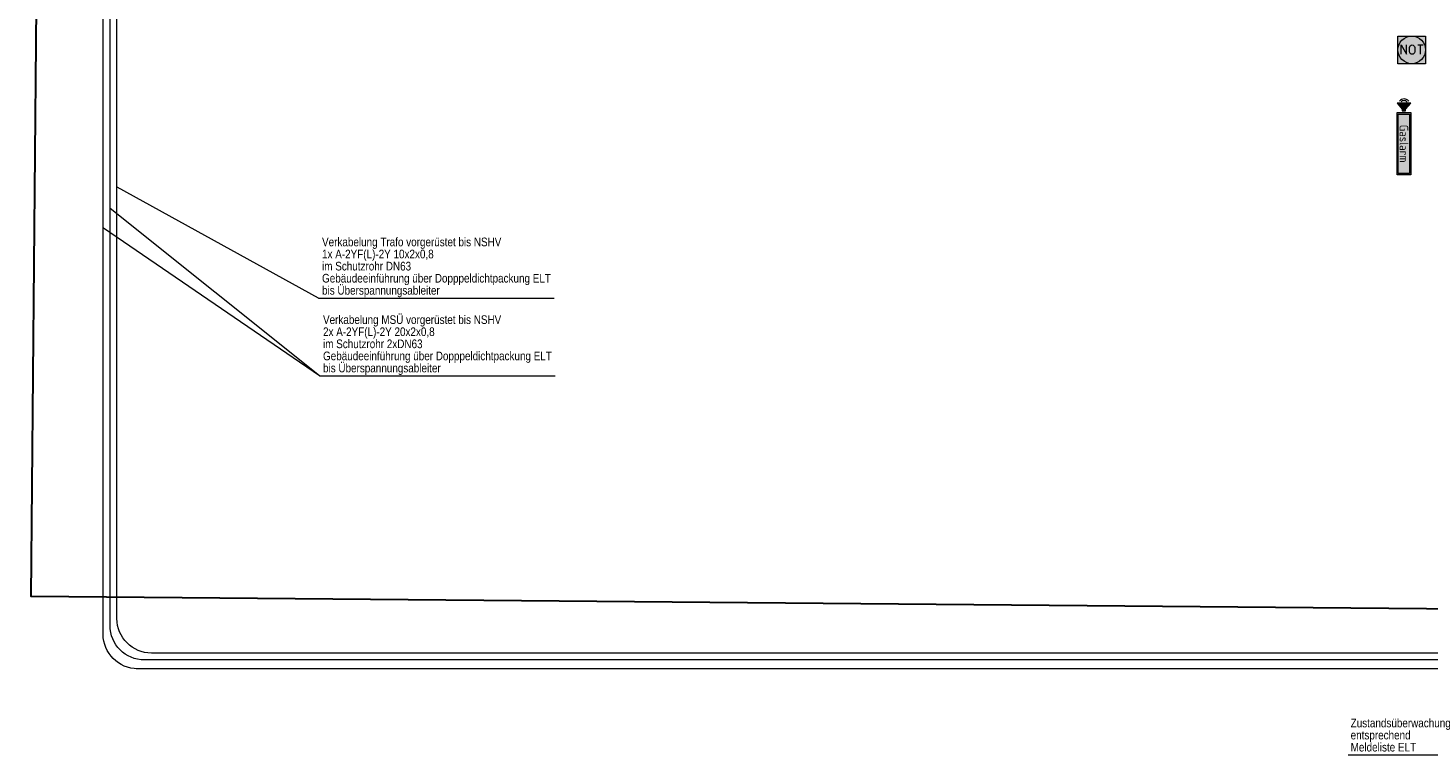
# Model space of a CAD drawing. Header units: metres. Extents: x -13.3 to 22.4, y -10.6 to 32.8.
# Tile 1 of 10: x -8.6 to 11.7, y -10.5 to 0.1. Entities that reach past the tile are written whole.
import ezdxf
from ezdxf.enums import TextEntityAlignment as Align

# ---------------------------------------------------------------- set-up
doc = ezdxf.new("R2010")
doc.units = ezdxf.units.M
doc.header["$MEASUREMENT"] = 0
doc.layers.add('INTERN_Bemerkung', color=6, linetype='Continuous', lineweight=30, plot=False)
for name, color, linetype, lineweight in [('TRI_CONNPTS', 7, 'Continuous', 0), ('TRI_H3D', 7, 'Continuous', 0), ('ZWP_480_DPL_04', 5, 'Continuous', 0), ('ZWP_480_SYM_E0_2D', 7, 'Continuous', 0), ('ZWP_480_SYM_E0_3D', 7, 'Continuous', 0), ('ZWP_480_SYM_GREEN', 96, 'Continuous', 13), ('ZWP_480_TEXT_1_50_TOP', 7, 'Continuous', 0)]:
    doc.layers.add(name, color=color, linetype=linetype, lineweight=lineweight)
doc.layers.get('TRI_CONNPTS').off()
doc.layers.get('TRI_H3D').off()
doc.styles.add('ZWP_1 200', font='ARIALN.TTF', dxfattribs={"height": 0.5})
doc.styles.add('ZWP_1 50', font='ARIALN.TTF', dxfattribs={"height": 0.125})

# ---------------------------------------------------------------- blocks, each defined once
blk = doc.blocks.new('*U30')
at = {"color": 96, "linetype": 'Continuous', "lineweight": 13}
for p, q in [((-0.038, -0.03), (-0.038, 0.03)), ((0.037, 0.03), (0.037, -0.03))]:
    blk.add_line(p, q, dxfattribs=at)
at = {"color": 96, "linetype": 'Continuous', "lineweight": 13, "extrusion": (0, 0, -1)}
for centre, start, end in [((0, 0.03), 0, 180), ((0, -0.03), 180, 0)]:
    blk.add_arc(centre, 0.0375, start, end, dxfattribs=at)
blk = doc.blocks.new('*U31')
at = {"color": 96, "linetype": 'Continuous', "lineweight": 13}
for p, q in [((-0.038, 0.068), (0.037, 0.068)), ((0, -0.067), (0, 0.068))]:
    blk.add_line(p, q, dxfattribs=at)
blk = doc.blocks.new('ZWP_480_Taster_Not-Aus_1_1')
at = {"color": 96, "lineweight": 13, "flags": 128}
blk.add_lwpolyline([(-0.2, 0.2), (0.2, 0.2), (0.2, -0.2), (-0.2, -0.2)], close=True, dxfattribs=at)
at = {"color": 96, "linetype": 'Continuous', "lineweight": 13, "flags": 128}
blk.add_lwpolyline([(-0.152, -0.063), (-0.152, 0.072), (-0.077, -0.063), (-0.077, 0.072)], dxfattribs=at)
at = {"color": 96, "lineweight": 13}
blk.add_circle((0, 0), 0.2, dxfattribs=at)
at = {"color": 254, "lineweight": 13, "extrusion": (0, 0, -1)}
blk.add_solid([(0.2, 0.2), (-0.2, 0.2), (0.2, -0.2), (-0.2, -0.2)], dxfattribs=at)
at = {"color": 96, "linetype": 'Continuous', "lineweight": 13}
for name, p in [('*U30', (0.006, 0.004)), ('*U31', (0.126, 0.004))]:
    blk.add_blockref(name, p, dxfattribs=at)
blk = doc.blocks.new('ZWP_480_Taster_Not-Aus_2')
at = {"layer": 'ZWP_480_SYM_GREEN', "color": 96, "lineweight": 13}
blk.add_blockref('ZWP_480_Taster_Not-Aus_1_1', (0, 0), dxfattribs=at)
blk = doc.blocks.new('_T3D___19')
at = {"layer": 'ZWP_480_TEXT_1_50_TOP', "linetype": 'Continuous'}
for p, q in [((11.996, -10.358, -1.658), (12.294, -10.078, -1.658)), ((10.469, -10.358, -1.658), (11.984, -10.358, -1.658)), ((11.996, -10.358, -1.658), (11.984, -10.358, -1.658))]:
    blk.add_line(p, q, dxfattribs=at)
at = {"layer": 'ZWP_480_TEXT_1_50_TOP', "linetype": 'Continuous', "style": 'ZWP_1 50'}
for s, p in [('Zustandsüberwachung', (10.507, -9.833, -1.658)), ('entsprechend', (10.507, -10.008, -1.658)), ('Meldeliste ELT', (10.507, -10.183, -1.658))]:
    blk.add_text(s, height=0.125, dxfattribs=at).set_placement(p, align=Align.TOP_LEFT)
blk = doc.blocks.new('ZWP_480_Warntransparent_opt_akust_1_1')
at = {"layer": 'ZWP_480_SYM_E0_3D', "lineweight": 13}
blk.add_hatch(color=254, dxfattribs=at).paths.add_polyline_path([(0, -0.1), (0, 0.1), (0.088, 0.025), (0.088, -0.025)])
at = {"layer": 'ZWP_480_SYM_E0_2D', "color": 5, "lineweight": 13, "flags": 128}
blk.add_lwpolyline([(1.039, 0.1), (1.039, -0.1), (0.137, -0.1), (0.137, 0.1)], close=True, dxfattribs=at)
at = {"layer": 'ZWP_480_SYM_E0_2D', "color": 254, "lineweight": 13, "extrusion": (0, 0, -1)}
blk.add_solid([(-1.039, 0.1), (-1.039, -0.1), (-0.137, 0.1), (-0.137, -0.1)], dxfattribs=at)
at = {"layer": 'ZWP_480_SYM_E0_2D', "color": 5, "lineweight": 13}
blk.add_3dface([(1.017, -0.081), (0.159, -0.081), (0.159, 0.081), (1.017, 0.081)], dxfattribs=at)
at = {"layer": 'ZWP_480_SYM_E0_3D', "color": 5, "lineweight": 13, "flags": 128}
for points in [[(0, 0.1), (0, -0.1), (0.088, -0.025), (0.088, 0.025)], [(0.113, -0.025), (0.113, 0.025), (0.088, 0.025), (0.088, -0.025)]]:
    blk.add_lwpolyline(points, close=True, dxfattribs=at)
at = {"layer": 'ZWP_480_SYM_E0_3D', "color": 5, "lineweight": 13}
for centre, radius in [((0.024, 0.003), 0.0852), ((0.02, 0.002), 0.0568)]:
    blk.add_arc(centre, radius, 129.5443, 230.4557, dxfattribs=at)
at = {"layer": 'ZWP_480_SYM_E0_3D', "color": 254, "lineweight": 13}
blk.add_solid([(0.113, -0.025), (0.113, 0.025), (0.088, -0.025), (0.088, 0.025)], dxfattribs=at)
at = {"layer": 'ZWP_480_SYM_E0_2D', "insert": (0.586, 0), "char_height": 0.125, "attachment_point": 5, "style": 'ZWP_1 200'}
blk.add_mtext('\\Fisocp;\\Q0;Gaslarm', dxfattribs=at)
blk = doc.blocks.new('ZWP_480_Warntransparent_opt_akust_2')
at = {"layer": 'ZWP_480_SYM_E0_3D', "color": 5, "lineweight": 13, "rotation": 270}
blk.add_blockref('ZWP_480_Warntransparent_opt_akust_1_1', (0, 0), dxfattribs=at)
blk = doc.blocks.new('_T3D___24')
at = {"layer": 'ZWP_480_TEXT_1_50_TOP', "linetype": 'Continuous'}
for q in [(-3.178, 1.262), (3.359, -0.875)]:
    blk.add_line((-0.05, -0.875), q, dxfattribs=at)
at = {"layer": 'ZWP_480_TEXT_1_50_TOP', "linetype": 'Continuous', "style": 'ZWP_1 50'}
for s, p in [('Verkabelung MSÜ vorgerüstet bis NSHV', (0, 0)), ('2x A-2YF(L)-2Y 20x2x0,8 ', (0, -0.175)), ('im Schutzrohr 2xDN63', (0, -0.35)), ('Gebäudeeinführung über Dopppeldichtpackung ELT', (0, -0.525)), ('bis Überspannungsableiter', (0, -0.7))]:
    blk.add_text(s, height=0.125, dxfattribs=at).set_placement(p, align=Align.TOP_LEFT)
blk = doc.blocks.new('_T3D___25')
at = {"layer": 'ZWP_480_TEXT_1_50_TOP', "linetype": 'Continuous'}
for q in [(-2.966, 0.729), (3.359, -0.875)]:
    blk.add_line((-0.05, -0.875), q, dxfattribs=at)
at = {"layer": 'ZWP_480_TEXT_1_50_TOP', "linetype": 'Continuous', "style": 'ZWP_1 50'}
for s, p in [('Verkabelung Trafo vorgerüstet bis NSHV', (0, 0)), ('1x A-2YF(L)-2Y 10x2x0,8 ', (0, -0.175)), ('im Schutzrohr DN63', (0, -0.35)), ('Gebäudeeinführung über Dopppeldichtpackung ELT', (0, -0.525)), ('bis Überspannungsableiter', (0, -0.7))]:
    blk.add_text(s, height=0.125, dxfattribs=at).set_placement(p, align=Align.TOP_LEFT)

msp = doc.modelspace()

# ---------------------------------------------------------------- linework, layer by layer
at = {"layer": 'INTERN_Bemerkung', "flags": 128}
msp.add_lwpolyline([(18.872, -10.262), (22.367, -10.262), (15.35, -9.704), (15.309, -8.452), (17.106, -8.393), (-8.536, -8.166), (-8.366, 11.051), (-4.759, 11.148), (-8.584, 11.599)], dxfattribs=at)
at = {"layer": 'ZWP_480_DPL_04', "lineweight": 13}
for p, q in [((-7.497, -8.71, -0.5), (-7.497, 10.568, -0.5)), ((-7.397, -8.583, -0.5), (-7.397, 10.468, -0.5)), ((-7.297, -8.483, -0.5), (-7.297, 10.368, -0.5)), ((12.3, -9.083, -0.5), (-6.897, -9.083, -0.5)), ((17.457, -8.983, -0.5), (-6.797, -8.983, -0.5)), ((12.181, -9.21, -0.5), (-7.017, -9.21, -0.5))]:
    msp.add_line(p, q, dxfattribs=at)
at = {"layer": 'ZWP_480_DPL_04', "lineweight": 13, "extrusion": (0, 0, -1)}
for centre in [(6.797, -8.483, 0.5), (6.997, -8.71, 0.5), (6.897, -8.583, 0.5)]:
    msp.add_arc(centre, 0.5, 270, 0, dxfattribs=at)
at = {"layer": 'ZWP_480_TEXT_1_50_TOP', "linetype": 'Continuous'}
msp.add_line((-4.365, -4.972, -0.5), (-7.397, -2.553, -0.5), dxfattribs=at)

# ---------------------------------------------------------------- block references
at = {"layer": 'TRI_CONNPTS'}
for name, p in [('ZWP_480_Taster_Not-Aus_2', (11.439, -0.257, -2.6)), ('ZWP_480_Warntransparent_opt_akust_2', (11.326, -1.028, -0.84))]:
    msp.add_blockref(name, p, dxfattribs=at)
at = {"layer": 'TRI_H3D', "color": 7, "linetype": 'Continuous', "lineweight": 0}
for name, p in [('_T3D___25', (-4.329, -2.973, -0.5)), ('_T3D___24', (-4.315, -4.097, -0.5)), ('_T3D___19', (0.048, -0.099, -0.017))]:
    msp.add_blockref(name, p, dxfattribs=at)

doc.saveas('drawing.dxf')
